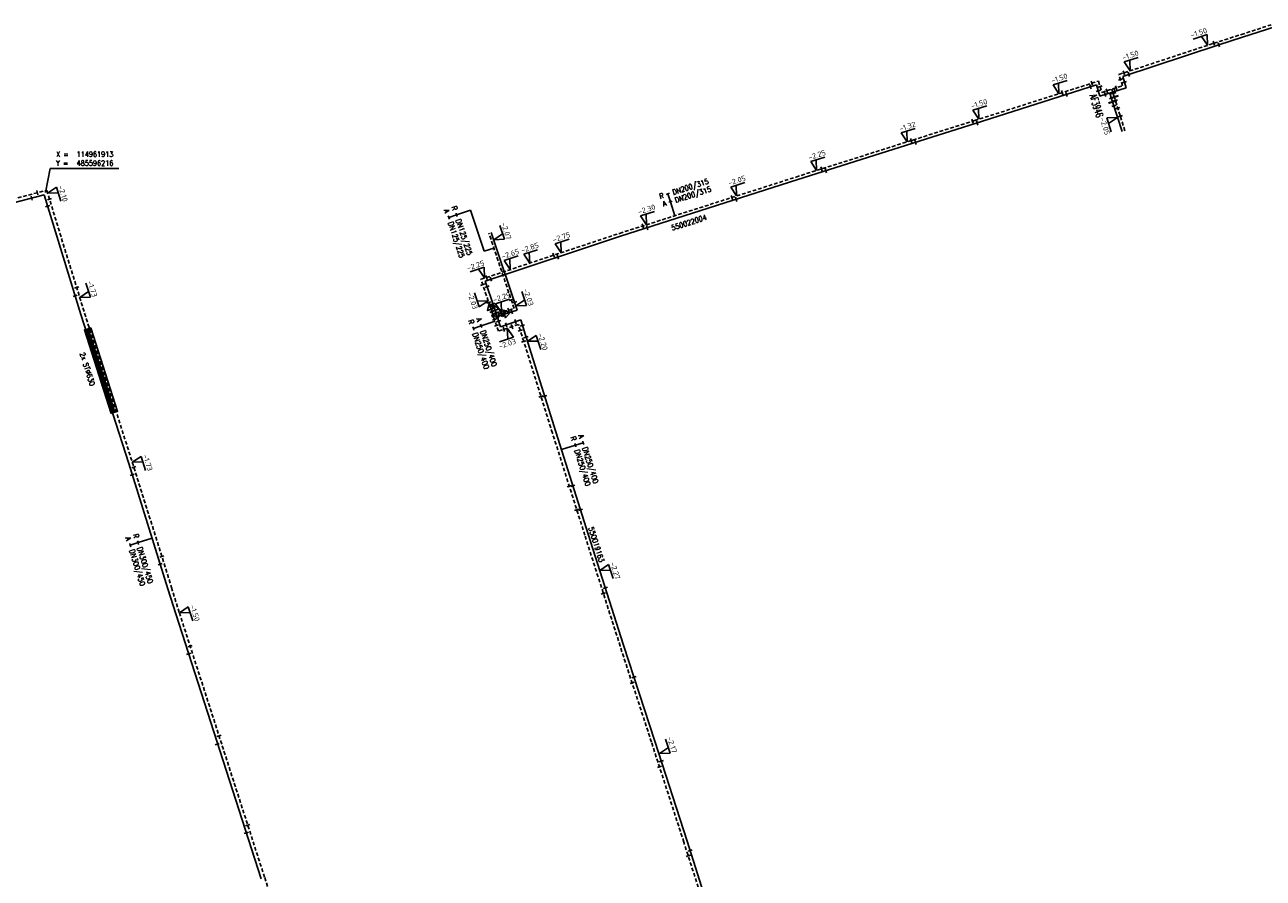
# Model space of a CAD drawing. Header units: millimetres. Extents: x 0 to 118318689, y 0 to 490460760.
# Tile 17 of 117: x 114958393 to 115169315, y 485479480 to 485624801. Entities that reach past the tile are written whole.
import ezdxf
from ezdxf.enums import TextEntityAlignment as Align

# ---------------------------------------------------------------- set-up
doc = ezdxf.new("R2010")
doc.units = ezdxf.units.MM
doc.header["$LTSCALE"] = 200
doc.linetypes.add('HIDDEN2', pattern=[4.7625, 3.175, -1.5875])
doc.layers.get('0').update_dxf_attribs({"color": 8})
for name, color, linetype in [('WT-C-AFSLUITER', 7, 'Continuous'), ('WT-C-mof', 7, 'Continuous'), ('WT-C-tstuk', 7, 'Continuous'), ('WT-C-VERLOOP', 7, 'Continuous'), ('WT-I-coord', 7, 'Continuous'), ('WT-I-diam', 7, 'Continuous'), ('WT-I-info', 7, 'Continuous'), ('WT-I-NAP', 7, 'Continuous'), ('WT-L-aanvoer', 6, 'Continuous'), ('WT-L-MANTELBUIS', 6, 'Continuous'), ('WT-L-retour', 6, 'HIDDEN2')]:
    doc.layers.add(name, color=color, linetype=linetype)
doc.styles.add('DIN17', font='ROMANS.SHX', dxfattribs={"width": 0.9})
doc.styles.add('ISOCP', font='ISOCP.SHX')

# ---------------------------------------------------------------- blocks, each defined once
blk = doc.blocks.new('LR-mof')
at = {"color": 0, "linetype": 'ByBlock', "lineweight": -2}
blk.add_line((0, -0.75), (0, 0.75), dxfattribs=at)
blk = doc.blocks.new('rb_topo_xylr')
at = {"color": 0, "linetype": 'Continuous', "style": 'DIN17', "width": 0.9}
for s, p in [('X =', (0, 4)), ('Y =', (0, 1))]:
    blk.add_text(s, height=1.8, dxfattribs=at).set_placement(p)
at = {"color": 0, "style": 'DIN17', "width": 0.9}
for tag, p in [('X', (7, 4)), ('Y', (7, 1))]:
    blk.add_attdef(tag, p, '', height=1.8, dxfattribs=at)
blk = doc.blocks.new('nap1')
at = {"color": 0, "linetype": 'Continuous'}
for p, q in [((-1, 3.5), (0, 0)), ((-1, 3.5), (4, 3.5)), ((1, 3.5), (0, 0))]:
    blk.add_line(p, q, dxfattribs=at)
at = {"color": 0, "linetype": 'Continuous', "style": 'ISOCP'}
for tag, p in [('*1', (1.7, 5)), ('*2', (4, 1.5))]:
    blk.add_attdef(tag, text='', height=1.8, dxfattribs=at).set_placement(p, align=Align.MIDDLE)
blk = doc.blocks.new('nap2')
at = {"color": 0, "linetype": 'Continuous'}
for p, q in [((1, 3.5), (-4, 3.5)), ((-1, 3.5), (0, 0)), ((1, 3.5), (0, 0))]:
    blk.add_line(p, q, dxfattribs=at)
at = {"color": 0, "linetype": 'Continuous', "style": 'ISOCP'}
for tag, p in [('*1', (-1.5, 5)), ('*2', (-4, 1.5))]:
    blk.add_attdef(tag, text='', height=1.8, dxfattribs=at).set_placement(p, align=Align.MIDDLE)
blk = doc.blocks.new('LR-VERL')
at = {"color": 0, "linetype": 'ByBlock', "lineweight": -2}
blk.add_lwpolyline([(1.08, 0), (-1.08, -1.25), (-1.08, 1.25)], close=True, dxfattribs=at)
blk = doc.blocks.new('LR-tso')
blk.add_lwpolyline([(-0.375, -0.375), (0.375, -0.375), (0.375, 0.375), (-0.375, 0.375)], close=True)
blk = doc.blocks.new('LR-AFS')
at = {"color": 0, "lineweight": -3, "const_width": 0.7}
blk.add_lwpolyline([(0, -1.5), (0, 1.5)], dxfattribs=at)
at = {"color": 7, "linetype": 'ByBlock', "lineweight": -2, "style": 'DIN17', "width": 0.9}
blk.add_attdef('*1', text='', height=2.5, dxfattribs=at).set_placement((0, 5), align=Align.MIDDLE)
at = {"color": 0, "linetype": 'ByBlock', "lineweight": -2, "style": 'DIN17', "width": 0.3, "flags": 1}
for tag, p in [('*2', (2.5, 1.5)), ('OCODE', (-7.5, -2.5)), ('ST', (-7.5, -5)), ('VCODE', (-2.5, -5)), ('NCODE', (-2.5, -2.5)), ('NIVO', (2.5, -5)), ('BC', (2.5, -2.5)), ('IMM', (7.5, -5)), ('RK', (7.5, -2.5)), ('FABR', (-7.5, -7.5)), ('TYPE', (-2.5, -7.5)), ('OPBOUW', (2.5, -7.5)), ('BEDIEN', (7.5, -7.5)), ('VERTR', (-7.5, -10)), ('DEKM', (-7.5, -12.5)), ('PDATUM', (-2.5, -12.5)), ('OPBLEN', (-2.5, -10)), ('HULPST', (2.5, -10)), ('OPM', (2.5, -12.5)), ('VERLSP', (7.5, -10)), ('BORD', (7.5, -12.5)), ('BORDL', (-7.5, -15)), ('BORDX', (-2.5, -15)), ('BORDY', (2.5, -15)), ('BORDZ', (7.5, -15))]:
    blk.add_attdef(tag, text='', height=1.8, dxfattribs=at).set_placement(p, align=Align.MIDDLE)
blk = doc.blocks.new('LR-hyp')
at = {"color": 7, "linetype": 'ByBlock', "lineweight": -3, "style": 'DIN17', "width": 0.9}
blk.add_attdef('*1', text='', height=1.8, dxfattribs=at).set_placement((0, 0), align=Align.MIDDLE)
at = {"color": 7, "linetype": 'ByBlock', "lineweight": -2, "style": 'DIN17', "width": 0.9, "flags": 1}
blk.add_attdef('*2', text='', height=1.8, dxfattribs=at).set_placement((0, -5), align=Align.MIDDLE)
blk = doc.blocks.new('LR-DIAO2')
at = {"color": 0, "lineweight": -3}
blk.add_line((0, 0), (0, -5), dxfattribs=at)
at = {"color": 0, "linetype": 'Continuous', "lineweight": -3}
blk.add_line((0, -5), (0, -7.8), dxfattribs=at)
at = {"color": 0, "lineweight": -3}
for points in [[(0.61, -5), (0, -5), (-0.61, -5)], [(0.61, -7.8), (0, -7.8), (-0.61, -7.8)]]:
    blk.add_lwpolyline(points, dxfattribs=at)
at = {"color": 1, "lineweight": -3, "style": 'DIN17', "width": 0.9}
for tag, p in [('*1', (-1.61, -5)), ('*2', (-1.61, -7.78))]:
    blk.add_attdef(tag, text='', height=1.8, dxfattribs=at).set_placement(p, align=Align.MIDDLE_RIGHT)
for tag, p in [('*11', (1.61, -5)), ('*12', (1.61, -7.8))]:
    blk.add_attdef(tag, text='', height=1.8, dxfattribs=at).set_placement(p, align=Align.MIDDLE_LEFT)
blk = doc.blocks.new('LR-DIAB2')
at = {"color": 0, "linetype": 'Continuous', "lineweight": -3}
blk.add_line((0, 5), (0, 7.8), dxfattribs=at)
at = {"color": 0, "lineweight": -3}
blk.add_line((0, 0), (0, 5), dxfattribs=at)
for points in [[(0.61, 7.8), (0, 7.8), (-0.61, 7.8)], [(0.61, 5), (0, 5), (-0.61, 5)]]:
    blk.add_lwpolyline(points, dxfattribs=at)
at = {"color": 1, "lineweight": -3, "style": 'DIN17', "width": 0.9}
for tag, p in [('*1', (-1.61, 7.8)), ('*2', (-1.61, 5.02))]:
    blk.add_attdef(tag, text='', height=1.8, dxfattribs=at).set_placement(p, align=Align.MIDDLE_RIGHT)
for tag, p in [('*11', (1.61, 7.8)), ('*12', (1.61, 5))]:
    blk.add_attdef(tag, text='', height=1.8, dxfattribs=at).set_placement(p, align=Align.MIDDLE_LEFT)

msp = doc.modelspace()

# ---------------------------------------------------------------- linework, layer by layer
at = {"layer": 'WT-I-coord', "color": 1, "lineweight": -3}
msp.add_lwpolyline([(114961913, 485596216), (114962726, 485600301), (114974438, 485600301)], dxfattribs=at)
at = {"layer": 'WT-I-diam'}
for p, q in [((115034305, 485593230), (115036654, 485586238)), ((115036654, 485586238), (115038285, 485586786))]:
    msp.add_line(p, q, dxfattribs=at)
at = {"layer": 'WT-L-aanvoer'}
for p, q in [((115171305, 485624456), (115165769, 485622670)), ((115161744, 485621389), (115165769, 485622670)), ((115145377, 485616005), (115161744, 485621389)), ((115145994, 485614082), (115145377, 485616005)), ((115120277, 485607992), (115140902, 485614550)), ((115140902, 485614550), (115141513, 485612645)), ((115141513, 485612645), (115145994, 485614082)), ((115143666, 485611683), (115143193, 485613183)), ((115145264, 485606611), (115143666, 485611683)), ((115109802, 485604680), (115120277, 485607992)), ((115089895, 485598383), (115109615, 485604621)), ((115109615, 485604621), (115109802, 485604680)), ((115059846, 485588796), (115089895, 485598383)), ((115036820, 485581159), (115059846, 485588796)), ((115042279, 485576229), (115037843, 485589437)), ((115038320, 485576691), (115036820, 485581159)), ((115039430, 485573386), (115038320, 485576691)), ((115038861, 485575081), (115040604, 485575667)), ((115040604, 485575667), (115042279, 485576229)), ((115042854, 485574536), (115039430, 485573386)), ((115043659, 485571970), (115042854, 485574536)), ((115043766, 485571628), (115043659, 485571970)), ((115048835, 485555469), (115043766, 485571628)), ((115054353, 485538060), (115048835, 485555469)), ((115060366, 485519174), (115054353, 485538060)), ((115065699, 485502834), (115060366, 485519174)), ((115071212, 485485803), (115065699, 485502834)), ((115077126, 485467236), (115071212, 485485803))]:
    msp.add_line(p, q, dxfattribs=at)
at = {"layer": 'WT-L-aanvoer', "lineweight": -3}
for p, q in [((114934402, 485588797), (114961694, 485595824)), ((114961694, 485595824), (114967958, 485575493)), ((114967958, 485575493), (114976089, 485550121)), ((114976089, 485550121), (114982765, 485528764)), ((114982765, 485528764), (114984109, 485524483)), ((114984109, 485524483), (114998634, 485479380))]:
    msp.add_line(p, q, dxfattribs=at)
at = {"layer": 'WT-L-MANTELBUIS', "lineweight": -3}
for points in [[(114973723, 485558814), (114969164, 485573038), (114969641, 485573190), (114974199, 485558967)], [(114973101, 485558625), (114968545, 485572841), (114969021, 485572994), (114973577, 485558778)]]:
    msp.add_lwpolyline(points, close=True, dxfattribs=at)
at = {"layer": 'WT-L-retour'}
for p, q in [((115170693, 485624801), (115165611, 485623160)), ((115144730, 485616335), (115160920, 485621660)), ((115160920, 485621660), (115165611, 485623160)), ((115145346, 485614415), (115144730, 485616335)), ((115120121, 485608482), (115141236, 485615196)), ((115141236, 485615196), (115141846, 485613293)), ((115141846, 485613293), (115145346, 485614415)), ((115143949, 485612495), (115143528, 485613832)), ((115144937, 485609361), (115143949, 485612495)), ((115145754, 485606769), (115144937, 485609361)), ((115109648, 485605171), (115120121, 485608482)), ((115089739, 485598874), (115109460, 485605112)), ((115109460, 485605112), (115109648, 485605171)), ((115059687, 485589286), (115089739, 485598874)), ((115036086, 485581458), (115059687, 485589286)), ((115041740, 485576497), (115037440, 485589301)), ((115037638, 485576837), (115036086, 485581458)), ((115039052, 485572626), (115037638, 485576837)), ((115038157, 485575293), (115039976, 485575904)), ((115039976, 485575904), (115041740, 485576497)), ((115042465, 485573772), (115039052, 485572626)), ((115043087, 485571790), (115042465, 485573772)), ((115043367, 485570895), (115043087, 485571790)), ((115048262, 485555289), (115043367, 485570895)), ((115053781, 485537878), (115048262, 485555289)), ((115059795, 485518990), (115053781, 485537878)), ((115065129, 485502648), (115059795, 485518990)), ((115070641, 485485619), (115065129, 485502648)), ((115076554, 485467054), (115070641, 485485619))]:
    msp.add_line(p, q, dxfattribs=at)
at = {"layer": 'WT-L-retour', "lineweight": -3}
for p, q in [((114936900, 485590112), (114962133, 485596608)), ((114962133, 485596608), (114968578, 485575688)), ((114968578, 485575688), (114976709, 485550318)), ((114976709, 485550318), (114983385, 485528958)), ((114983385, 485528958), (114984728, 485524680)), ((114984728, 485524680), (114999253, 485479580)), ((114999253, 485479580), (115006817, 485456447))]:
    msp.add_line(p, q, dxfattribs=at)

# ---------------------------------------------------------------- block references
at = {"layer": 'WT-C-AFSLUITER', "linetype": 'Continuous'}
ref = msp.add_blockref('LR-AFS', (115143666, 485611683), dxfattribs=dict(at, xscale=500, yscale=500, zscale=500, rotation=287.4952))
ref.add_attrib('*1', 'AF3946', dxfattribs={"layer": '0', "color": 7, "linetype": 'ByBlock', "lineweight": -2, "height": 1250, "rotation": 287.4952, "style": 'DIN17', "width": 0.65}).set_placement((115140909, 485611018), align=Align.MIDDLE)
at = {"layer": 'WT-C-AFSLUITER', "linetype": 'Continuous', "xscale": 500, "yscale": 500, "zscale": 500, "rotation": 287.4952}
msp.add_blockref('LR-AFS', (115143949, 485612495), dxfattribs=at)
at = {"layer": 'WT-C-mof', "linetype": 'Continuous'}
for p, xscale, yscale, zscale, rotation in [((115160920, 485621660), 500, 500, 500, 18.2082), ((115161744, 485621389), 500, 500, 500, 18.2082), ((115145001, 485615490), 499.9999999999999, 499.9999999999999, 499.9999999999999, 287.7781), ((115145593, 485616616), 500, 500, 500, 18.2082), ((115146417, 485616347), 500, 500, 500, 18.2082), ((115135078, 485613239), 500, 500, 500, 17.6398), ((115135818, 485612933), 500, 500, 500, 17.6398), ((115139896, 485614230), 500, 500, 500, 17.6398), ((115140147, 485614850), 500, 500, 500, 17.6398), ((115141216, 485613572), 499.9999999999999, 499.9999999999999, 499.9999999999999, 287.7781), ((115141533, 485614270), 499.9999999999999, 499.9999999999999, 499.9999999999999, 287.7781), ((115142416, 485612935), 499.9999999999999, 499.9999999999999, 499.9999999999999, 17.77809999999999), ((115142667, 485613556), 499.9999999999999, 499.9999999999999, 499.9999999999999, 17.77809999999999), ((115143745, 485613145), 500.0000000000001, 500.0000000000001, 500.0000000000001, 287.4952), ((115144068, 485613464), 499.9999999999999, 499.9999999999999, 499.9999999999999, 17.77809999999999), ((115144285, 485614074), 499.9999999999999, 499.9999999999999, 499.9999999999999, 17.77809999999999), ((115145699, 485615001), 499.9999999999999, 499.9999999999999, 499.9999999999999, 287.7781), ((115143476, 485612285), 500.0000000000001, 500.0000000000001, 500.0000000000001, 287.4952), ((115143886, 485610983), 500.0000000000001, 500.0000000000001, 500.0000000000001, 287.4952), ((115144126, 485611934), 500.0000000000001, 500.0000000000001, 500.0000000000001, 287.4952), ((115144547, 485610599), 500.0000000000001, 500.0000000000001, 500.0000000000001, 287.4952), ((115144968, 485609265), 500.0000000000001, 500.0000000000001, 500.0000000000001, 287.4952), ((115119828, 485608390), 499.9999999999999, 499.9999999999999, 499.9999999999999, 17.5462), ((115120572, 485608085), 500, 500, 500, 17.6398), ((115109345, 485605075), 499.9999999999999, 499.9999999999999, 499.9999999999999, 17.55270000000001), ((115110077, 485604767), 499.9999999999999, 499.9999999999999, 499.9999999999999, 17.5462), ((115094089, 485600250), 499.9999999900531, 499.9999999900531, 499.9999999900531, 17.55269999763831), ((115094822, 485599942), 499.9999999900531, 499.9999999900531, 499.9999999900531, 17.55269999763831), ((115078840, 485595397), 499.9999999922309, 499.9999999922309, 499.9999999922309, 17.695099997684), ((115079574, 485595090), 499.9999999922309, 499.9999999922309, 499.9999999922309, 17.695099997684), ((115063641, 485590547), 499.9999999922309, 499.9999999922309, 499.9999999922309, 17.695099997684), ((115064373, 485590240), 499.9999999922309, 499.9999999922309, 499.9999999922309, 17.695099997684), ((115048468, 485585565), 500.0000000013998, 500.0000000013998, 500.0000000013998, 18.34970000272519), ((115049196, 485585264), 500.0000000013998, 500.0000000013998, 500.0000000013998, 18.34970000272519), ((115037406, 485577529), 500.0000000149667, 500, 500, 288.5652999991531), ((115038117, 485577295), 500.0000000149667, 500, 500, 288.5652999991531), ((115041377, 485573407), 500, 500, 500, 18.5653), ((115041964, 485574237), 500, 500, 500, 18.5653), ((115043143, 485573615), 500, 500, 500, 287.4139), ((115042788, 485572742), 500, 500, 500, 287.4139), ((115043367, 485570895), 500, 500, 500, 287.4139), ((115043766, 485571628), 500, 500, 500, 287.4139), ((115046311, 485561511), 500.0000000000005, 500.0000000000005, 500.0000000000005, 287.4139), ((115046929, 485561546), 500.0000000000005, 500.0000000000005, 500.0000000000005, 287.4139), ((115051125, 485546259), 500.0000000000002, 500.0000000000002, 500.0000000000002, 287.5882), ((115051743, 485546294), 500.0000000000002, 500.0000000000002, 500.0000000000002, 287.5882), ((115052402, 485542230), 500.0000000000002, 500.0000000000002, 500.0000000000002, 287.5882), ((115053037, 485542212), 500.0000000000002, 500.0000000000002, 500.0000000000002, 287.5882), ((115057268, 485528906), 500.0000000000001, 500.0000000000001, 500.0000000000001, 287.6607), ((115056942, 485527952), 500.0000000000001, 500.0000000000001, 500.0000000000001, 287.6607), ((115061838, 485512732), 500, 500, 500, 288.0759), ((115062155, 485513695), 500, 500, 500, 288.0759), ((115066801, 485499429), 500.0000000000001, 500.0000000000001, 500.0000000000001, 287.9351), ((115066482, 485498469), 500.0000000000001, 500.0000000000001, 500.0000000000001, 287.9351), ((115071390, 485483267), 500.0000000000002, 500.0000000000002, 500.0000000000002, 287.6688), ((115071726, 485484187), 500.0000000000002, 500.0000000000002, 500.0000000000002, 287.6688)]:
    msp.add_blockref('LR-mof', p, dxfattribs=dict(at, xscale=xscale, yscale=yscale, zscale=zscale, rotation=rotation))
at = {"layer": 'WT-C-mof', "linetype": 'Continuous', "lineweight": -3}
for p, xscale, yscale, zscale, rotation in [((114960530, 485596196), 499.9999999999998, 499.9999999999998, 499.9999999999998, 14.43809999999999), ((114959567, 485595276), 499.9999999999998, 499.9999999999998, 499.9999999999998, 14.43809999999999), ((114962595, 485595109), 500.0000000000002, 500.0000000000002, 500.0000000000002, 287.1222), ((114962282, 485593916), 500.0000000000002, 500.0000000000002, 500.0000000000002, 287.1222), ((114967234, 485580049), 500.0000000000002, 500.0000000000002, 500.0000000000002, 287.1222), ((114966982, 485578661), 500.0000000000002, 500.0000000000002, 500.0000000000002, 287.1222), ((114972079, 485564762), 500.0000000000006, 500.0000000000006, 500.0000000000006, 287.77), ((114971834, 485563397), 500.0000000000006, 500.0000000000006, 500.0000000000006, 287.77), ((114976692, 485548191), 500.0000000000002, 500.0000000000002, 500.0000000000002, 287.3585), ((114976971, 485549479), 500.0000000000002, 500.0000000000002, 500.0000000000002, 287.3585), ((114981458, 485532944), 500.0000000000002, 500.0000000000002, 500.0000000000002, 287.3585), ((114981730, 485534252), 500.0000000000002, 500.0000000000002, 500.0000000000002, 287.3585), ((114986558, 485518997), 500.0000000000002, 500.0000000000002, 500.0000000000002, 287.8515), ((114986297, 485517688), 500.0000000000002, 500.0000000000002, 500.0000000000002, 287.8515), ((114991461, 485503746, -1479), 500.0000000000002, 500.0000000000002, 500.0000000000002, 287.8515), ((114991160, 485502319, -1497), 500.0000000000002, 500.0000000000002, 500.0000000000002, 287.8515), ((114996119, 485487189), 500.0000000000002, 500.0000000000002, 500.0000000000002, 287.8515), ((114996370, 485488516, -1538), 500.0000000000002, 500.0000000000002, 500.0000000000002, 287.8515)]:
    msp.add_blockref('LR-mof', p, dxfattribs=dict(at, xscale=xscale, yscale=yscale, zscale=zscale, rotation=rotation))
at = {"layer": 'WT-C-mof'}
for p, xscale, yscale, zscale, rotation in [((115037049, 485581777), 499.9999999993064, 499.9999999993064, 499.9999999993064, 18.34973827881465), ((115037769, 485581473), 499.9999999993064, 499.9999999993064, 499.9999999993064, 18.34973827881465), ((115036391, 485580550), 499.9999999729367, 500, 500, 288.5653282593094), ((115037138, 485580211), 499.9999999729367, 500, 500, 288.5653282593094), ((115041248, 485577963), 499.9999999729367, 500, 500, 108.5653282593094), ((115041823, 485577586), 499.9999999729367, 500, 500, 108.5653282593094), ((115037638, 485576837), 500.0000000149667, 500, 500, 108.565299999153), ((115037934, 485575956), 499.9999999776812, 500, 500, 288.5653282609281), ((115038320, 485576691), 500.0000000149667, 500, 500, 108.565299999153), ((115038638, 485575745), 499.9999999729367, 500, 500, 288.5653282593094), ((115039105, 485575611), 500.0000000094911, 500.0000000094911, 500.0000000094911, 18.56982336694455), ((115039809, 485575400), 500.0000000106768, 500, 500, 18.56532826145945), ((115040793, 485576178), 500.000000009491, 500.000000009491, 500.000000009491, 198.5698233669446), ((115041331, 485575911), 500.0000000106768, 500, 500, 198.5653282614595), ((115038380, 485574629), 499.9999999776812, 500, 500, 288.5653282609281), ((115038734, 485573574), 499.9999999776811, 500, 500, 108.5653282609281), ((115039112, 485574334), 499.9999999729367, 500, 500, 108.5653282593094), ((115040000, 485572945), 500.0000000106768, 500, 500, 18.56532826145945), ((115040378, 485573704), 500.0000000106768, 500, 500, 18.56532826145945)]:
    msp.add_blockref('LR-mof', p, dxfattribs=dict(at, xscale=xscale, yscale=yscale, zscale=zscale, rotation=rotation))
at = {"layer": 'WT-C-tstuk', "linetype": 'Continuous', "xscale": 499.9999999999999, "yscale": 499.9999999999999, "zscale": 499.9999999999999, "rotation": 288.5653}
for p in [(115038157, 485575293), (115038861, 485575081)]:
    msp.add_blockref('LR-tso', p, dxfattribs=at)
at = {"layer": 'WT-C-VERLOOP', "linetype": 'Continuous'}
for p, xscale, yscale, zscale, rotation in [((115037638, 485576837), 500.0000000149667, 500, 500, 108.565299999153), ((115038320, 485576691), 500.0000000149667, 500, 500, 108.565299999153), ((115039976, 485575904), 500.0000000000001, 500.0000000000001, 500.0000000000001, 18.5698), ((115040604, 485575667), 500, 500, 500, 18.5653)]:
    msp.add_blockref('LR-VERL', p, dxfattribs=dict(at, xscale=xscale, yscale=yscale, zscale=zscale, rotation=rotation))
at = {"layer": 'WT-I-coord', "linetype": 'Continuous', "lineweight": -3}
ref = msp.add_blockref('rb_topo_xylr', (114963726, 485600301), dxfattribs=dict(at, xscale=500, yscale=500, zscale=500))
ref.add_attrib('X', '114961913', (114967226, 485602301), dxfattribs={"layer": '0', "color": 1, "height": 900, "style": 'DIN17', "width": 0.9})
ref.add_attrib('Y', '485596216', (114967226, 485600801), dxfattribs={"layer": '0', "color": 1, "height": 900, "style": 'DIN17', "width": 0.9})
at = {"layer": 'WT-I-diam', "linetype": 'Continuous'}
for name, p, xscale, yscale, zscale, rotation, values in [('LR-DIAB2', (115069118, 485592295), 500, 500, 500, 17.69507899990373, {'*1': 'R', '*11': 'DN200/315', '*2': 'A', '*12': 'DN200/315'}), ('LR-DIAO2', (115034305, 485593230), 500, 500, 500, 288.5653282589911, {'*1': 'R', '*11': 'DN125/225', '*2': 'A', '*12': 'DN125/225'}), ('LR-DIAO2', (115038485, 485574317), 500, 500, 500, 288.5653282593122, {'*1': 'A', '*11': 'DN250/400', '*2': 'R', '*12': 'DN250/400'}), ('LR-DIAB2', (115049791, 485552453), 500, 500, 500, 287.5882151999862, {'*1': 'A', '*11': 'DN250/400', '*2': 'R', '*12': 'DN250/400'}), ('LR-DIAO2', (114980075, 485537369), 499.9999999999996, 499.9999999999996, 499.9999999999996, 287.3584934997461, {'*1': 'R', '*11': 'DN300/450', '*2': 'A', '*12': 'DN300/450'})]:
    msp.add_blockref(name, p, dxfattribs=dict(at, xscale=xscale, yscale=yscale, zscale=zscale, rotation=rotation)).add_auto_attribs(values)
at = {"layer": 'WT-I-info', "linetype": 'Continuous'}
for p, xscale, yscale, zscale, rotation, values in [((115071515, 485591124), 500, 500, 500, 17.69507900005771, {'*1': '550022004'}), ((115055748, 485536282), 500.0000000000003, 500.0000000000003, 500.0000000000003, 287.5882151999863, {'*1': '550019163'})]:
    msp.add_blockref('LR-hyp', p, dxfattribs=dict(at, xscale=xscale, yscale=yscale, zscale=zscale, rotation=rotation)).add_auto_attribs(values)
at = {"layer": 'WT-I-NAP', "linetype": 'Continuous'}
ref = msp.add_blockref('nap2', (115159830, 485621302), dxfattribs=dict(at, xscale=499.9999999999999, yscale=499.9999999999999, zscale=499.9999999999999, rotation=18.20823876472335))
ref.add_attrib('*1', '-1.50', dxfattribs={"layer": '0', "color": 1, "linetype": 'Continuous', "height": 900, "rotation": 18.20824, "style": 'ISOCP'}).set_placement((115158336, 485623442), align=Align.MIDDLE)
ref = msp.add_blockref('nap1', (115146656, 485616968), dxfattribs=dict(at, xscale=500, yscale=500, zscale=500, rotation=18.20823875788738))
ref.add_attrib('*1', '-1.50', dxfattribs={"layer": '0', "color": 1, "linetype": 'Continuous', "height": 900, "rotation": 18.20824, "style": 'ISOCP'}).set_placement((115146683, 485619609), align=Align.MIDDLE)
ref = msp.add_blockref('nap1', (115134527, 485613063), dxfattribs=dict(at, xscale=500, yscale=500, zscale=500, rotation=17.63984512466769))
ref.add_attrib('*1', '-1.50', dxfattribs={"layer": '0', "color": 1, "linetype": 'Continuous', "height": 900, "rotation": 17.63985, "style": 'ISOCP'}).set_placement((115134580, 485615703), align=Align.MIDDLE)
ref = msp.add_blockref('nap1', (115120861, 485608718), dxfattribs=dict(at, xscale=500.0000000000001, yscale=500.0000000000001, zscale=500.0000000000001, rotation=17.63984512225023))
ref.add_attrib('*1', '-1.50', dxfattribs={"layer": '0', "color": 1, "linetype": 'Continuous', "height": 900, "rotation": 17.63985, "style": 'ISOCP'}).set_placement((115120914, 485611358), align=Align.MIDDLE)
ref = msp.add_blockref('nap2', (115144508, 485609009), dxfattribs=dict(at, xscale=499.9999999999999, yscale=499.9999999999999, zscale=499.9999999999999, rotation=107.4952090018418))
ref.add_attrib('*1', '-2.05', dxfattribs={"layer": '0', "color": 1, "linetype": 'Continuous', "height": 900, "rotation": 287.49521, "style": 'ISOCP'}).set_placement((115142349, 485607543), align=Align.MIDDLE)
ref = msp.add_blockref('nap1', (115108658, 485604858), dxfattribs=dict(at, xscale=500.0000000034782, yscale=500.0000000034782, zscale=500.0000000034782, rotation=17.55272911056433))
ref.add_attrib('*1', '-1.32', dxfattribs={"layer": '0', "color": 1, "linetype": 'Continuous', "lineweight": -3, "height": 900, "rotation": 17.55273, "style": 'ISOCP'}).set_placement((115108715, 485607498), align=Align.MIDDLE)
ref = msp.add_blockref('nap1', (115093254, 485599986), dxfattribs=dict(at, xscale=500.0000000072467, yscale=500.0000000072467, zscale=500.0000000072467, rotation=17.55272911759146))
ref.add_attrib('*1', '-2.25', dxfattribs={"layer": '0', "color": 1, "linetype": 'Continuous', "lineweight": -3, "height": 900, "rotation": 17.55273, "style": 'ISOCP'}).set_placement((115093311, 485602626), align=Align.MIDDLE)
ref = msp.add_blockref('nap1', (115079631, 485595649), dxfattribs=dict(at, xscale=500.0000000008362, yscale=500.0000000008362, zscale=500.0000000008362, rotation=17.69507901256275))
ref.add_attrib('*1', '-2.05', dxfattribs={"layer": '0', "color": 1, "linetype": 'Continuous', "lineweight": -3, "height": 900, "rotation": 17.69508, "style": 'ISOCP'}).set_placement((115079681, 485598289), align=Align.MIDDLE)
ref = msp.add_blockref('nap1', (114962276, 485596144), dxfattribs=dict(at, xscale=499.9999999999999, yscale=499.9999999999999, zscale=499.9999999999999, rotation=287.1221780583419))
ref.add_attrib('*1', '-2.10', dxfattribs={"layer": '0', "color": 1, "linetype": 'Continuous', "height": 900, "rotation": 287.12218, "style": 'ISOCP'}).set_placement((114964915, 485596067), align=Align.MIDDLE)
ref = msp.add_blockref('nap1', (115064253, 485590743), dxfattribs=dict(at, xscale=499.9999999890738, yscale=500, zscale=500, rotation=17.69507899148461))
ref.add_attrib('*1', '-2.30', dxfattribs={"layer": '0', "color": 1, "linetype": 'Continuous', "lineweight": -3, "height": 900, "rotation": 17.69508, "style": 'ISOCP'}).set_placement((115064303, 485593383), align=Align.MIDDLE)
ref = msp.add_blockref('nap2', (115038261, 485588193), dxfattribs=dict(at, xscale=499.9999999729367, yscale=500, zscale=500, rotation=288.5653282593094))
ref.add_attrib('*1', '-2.07', dxfattribs={"layer": '0', "color": 1, "linetype": 'Continuous', "lineweight": -3, "height": 900, "rotation": 288.56533, "style": 'ISOCP'}).set_placement((115040392, 485589700), align=Align.MIDDLE)
ref = msp.add_blockref('nap1', (115049768, 485585996), dxfattribs=dict(at, xscale=499.9999999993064, yscale=499.9999999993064, zscale=499.9999999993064, rotation=18.34973827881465))
ref.add_attrib('*1', '-2.75', dxfattribs={"layer": '0', "color": 1, "linetype": 'Continuous', "lineweight": -3, "height": 900, "rotation": 18.34974, "style": 'ISOCP'}).set_placement((115049788, 485588637), align=Align.MIDDLE)
ref = msp.add_blockref('nap1', (115041065, 485583147), dxfattribs=dict(at, xscale=499.9999999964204, yscale=499.9999999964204, zscale=499.9999999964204, rotation=18.46063334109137))
ref.add_attrib('*1', '-2.65', dxfattribs={"layer": '0', "color": 1, "linetype": 'Continuous', "lineweight": -3, "height": 900, "rotation": 18.46063, "style": 'ISOCP'}).set_placement((115041080, 485585787), align=Align.MIDDLE)
ref = msp.add_blockref('nap1', (115044390, 485584212), dxfattribs=dict(at, xscale=499.9999999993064, yscale=499.9999999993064, zscale=499.9999999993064, rotation=18.34973827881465))
ref.add_attrib('*1', '-2.85', dxfattribs={"layer": '0', "color": 1, "linetype": 'Continuous', "lineweight": -3, "height": 900, "rotation": 18.34974, "style": 'ISOCP'}).set_placement((115044410, 485586853), align=Align.MIDDLE)
ref = msp.add_blockref('nap2', (115036691, 485581686), dxfattribs=dict(at, xscale=500.0000000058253, yscale=500.0000000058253, zscale=500.0000000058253, rotation=18.56532825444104))
ref.add_attrib('*1', '-2.25', dxfattribs={"layer": '0', "color": 1, "linetype": 'Continuous', "lineweight": -3, "height": 900, "rotation": 18.56533, "style": 'ISOCP'}).set_placement((115035184, 485583817), align=Align.MIDDLE)
ref = msp.add_blockref('nap2', (114967756, 485578356), dxfattribs=dict(at, xscale=499.9999999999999, yscale=499.9999999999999, zscale=499.9999999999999, rotation=287.7700081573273))
ref.add_attrib('*1', '-1.73', dxfattribs={"layer": '0', "color": 1, "linetype": 'Continuous', "height": 900, "rotation": 287.77001, "style": 'ISOCP'}).set_placement((114969907, 485579834), align=Align.MIDDLE)
ref = msp.add_blockref('nap1', (115037307, 485577822), dxfattribs=dict(at, xscale=500.0000000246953, yscale=500, zscale=500, rotation=108.565328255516))
ref.add_attrib('*1', '-2.03', dxfattribs={"layer": '0', "color": 1, "linetype": 'Continuous', "lineweight": -3, "height": 900, "rotation": 288.56533, "style": 'ISOCP'}).set_placement((115034667, 485577832), align=Align.MIDDLE)
ref = msp.add_blockref('nap2', (115042047, 485576919), dxfattribs=dict(at, xscale=499.9999999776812, yscale=500, zscale=500, rotation=288.5653282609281))
ref.add_attrib('*1', '-2.03', dxfattribs={"layer": '0', "color": 1, "linetype": 'Continuous', "lineweight": -3, "height": 900, "rotation": 288.56533, "style": 'ISOCP'}).set_placement((115044178, 485578426), align=Align.MIDDLE)
ref = msp.add_blockref('nap1', (115039613, 485575782), dxfattribs=dict(at, xscale=500.0000000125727, yscale=500, zscale=500, rotation=18.56982328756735))
ref.add_attrib('*1', '-2.29', dxfattribs={"layer": '0', "color": 1, "linetype": 'Continuous', "lineweight": -3, "height": 900, "rotation": 18.56982, "style": 'ISOCP'}).set_placement((115039623, 485578423), align=Align.MIDDLE)
ref = msp.add_blockref('nap1', (115040571, 485573131), dxfattribs=dict(at, xscale=500.0000000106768, yscale=500, zscale=500, rotation=198.5653282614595))
ref.add_attrib('*1', '-2.03', dxfattribs={"layer": '0', "color": 1, "linetype": 'Continuous', "lineweight": -3, "height": 900, "rotation": 18.56533, "style": 'ISOCP'}).set_placement((115040561, 485570491), align=Align.MIDDLE)
ref = msp.add_blockref('nap1', (115043993, 485570905), dxfattribs=dict(at, xscale=499.9999999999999, yscale=499.9999999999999, zscale=499.9999999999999, rotation=287.4139233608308))
ref.add_attrib('*1', '-2.20', dxfattribs={"layer": '0', "color": 1, "linetype": 'Continuous', "height": 900, "rotation": 287.41392, "style": 'ISOCP'}).set_placement((115046633, 485570842), align=Align.MIDDLE)
ref = msp.add_blockref('nap1', (114976709, 485550318), dxfattribs=dict(at, xscale=499.9999999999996, yscale=499.9999999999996, zscale=499.9999999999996, rotation=287.3584934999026))
ref.add_attrib('*1', '-1.73', dxfattribs={"layer": '0', "color": 1, "linetype": 'Continuous', "height": 900, "rotation": 287.35849, "style": 'ISOCP'}).set_placement((114979348, 485550252), align=Align.MIDDLE)
ref = msp.add_blockref('nap1', (115056318, 485531889), dxfattribs=dict(at, xscale=500, yscale=500, zscale=500, rotation=287.6607032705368))
ref.add_attrib('*1', '-2.27', dxfattribs={"layer": '0', "color": 1, "linetype": 'Continuous', "height": 900, "rotation": 287.6607, "style": 'ISOCP'}).set_placement((115058958, 485531837), align=Align.MIDDLE)
ref = msp.add_blockref('nap1', (114984728, 485524680), dxfattribs=dict(at, xscale=499.9999999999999, yscale=499.9999999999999, zscale=499.9999999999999, rotation=287.8514557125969))
ref.add_attrib('*1', '-1.50', dxfattribs={"layer": '0', "color": 1, "linetype": 'Continuous', "height": 900, "rotation": 287.85146, "style": 'ISOCP'}).set_placement((114987368, 485524637), align=Align.MIDDLE)
ref = msp.add_blockref('nap2', (115066495, 485500717), dxfattribs=dict(at, xscale=499.9999999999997, yscale=499.9999999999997, zscale=499.9999999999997, rotation=288.1683651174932))
ref.add_attrib('*1', '-2.17', dxfattribs={"layer": '0', "color": 1, "linetype": 'Continuous', "height": 900, "rotation": 288.16837, "style": 'ISOCP'}).set_placement((115068636, 485502209), align=Align.MIDDLE)

# ---------------------------------------------------------------- texts
at = {"layer": 'WT-L-MANTELBUIS', "lineweight": -3, "style": 'DIN17', "width": 0.9}
msp.add_text('2x ST%%C630', height=900, rotation=287.77001, dxfattribs=at).set_placement((114968624, 485566039), align=Align.CENTER)

doc.saveas('drawing.dxf')
